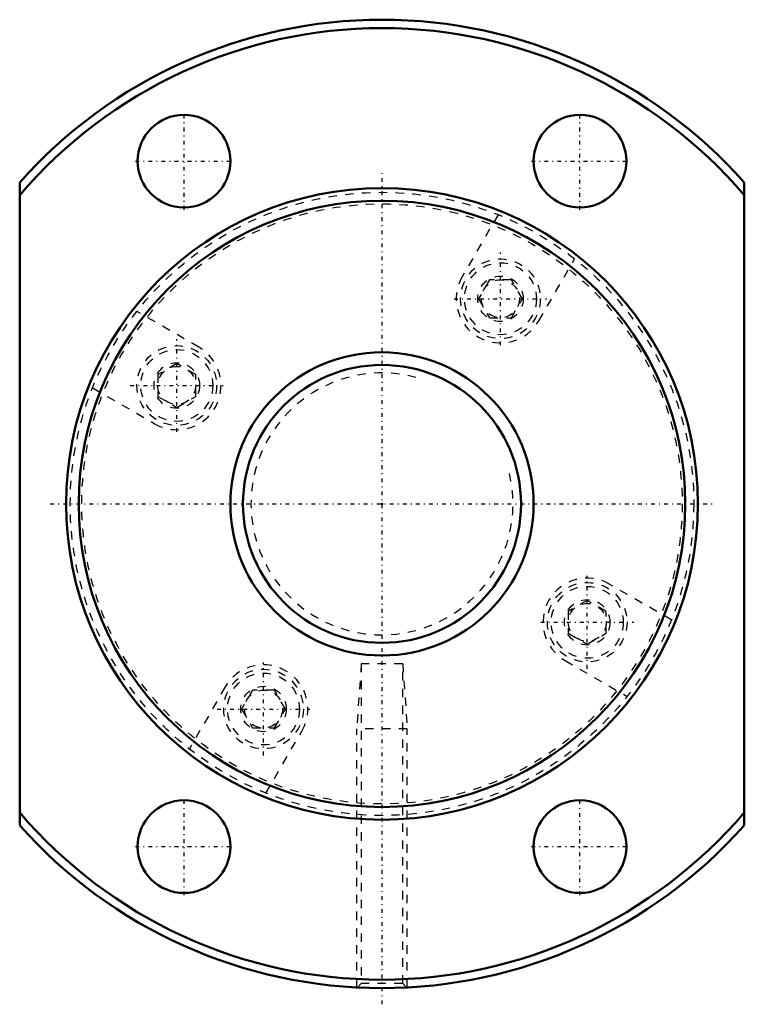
# Model space of a CAD drawing. Header units: millimetres. Extents: x -43 to 43, y -59 to 58.
import ezdxf

# ---------------------------------------------------------------- set-up
doc = ezdxf.new("R2010")
doc.units = ezdxf.units.MM
doc.linetypes.add('Center', pattern=[1.5, 0.45, -0.5, 0.05, -0.5])
doc.linetypes.add('Dashed', pattern=[2, 1, -1])
for name, color, linetype, lineweight in [('2d ConnectionPoints', 7, 'Continuous', 50), ('AM_0', 7, 'Continuous', 50), ('AM_5', 3, 'Continuous', 25), ('AM_7', 7, 'Center', 25), ('AM_9', 6, 'Dashed', 25)]:
    doc.layers.add(name, color=color, linetype=linetype, lineweight=lineweight)

# ---------------------------------------------------------------- blocks, each defined once
blk = doc.blocks.new('1_RR0130BLK3624_5_6Nut_0_in_BLK3624_5_6G1_114LC3_0_1300_2')
at = {"layer": 'AM_0'}
for p, q in [((-43, -38.17), (-43, 38.17)), ((43, 38.17), (43, -38.17))]:
    blk.add_line(p, q, dxfattribs=at)
for centre, radius in [((-23.5, 40.7), 5.5), ((23.5, 40.7), 5.5), ((0, 0), 37.5), ((0, 0), 36), ((-23.5, -40.7), 5.5), ((23.5, -40.7), 5.5)]:
    blk.add_circle(centre, radius, dxfattribs=at)
for radius, start, end in [(57.5, 41.5976, 138.4024), (56.5, 40.4421, 139.5579), (56.5, 220.4421, 319.5579), (57.5, 221.5976, 318.4024)]:
    blk.add_arc((0, 0), radius, start, end, dxfattribs=at)
at = {"layer": 'AM_5', "linetype": 'Dashed'}
for p, q in [((-2.46, -19), (-3, -26.7)), ((2.46, -19), (3, -26.7)), ((3, -26.7), (-3, -26.7)), ((-3, -57.42), (-3, -26.7)), ((3, -57.42), (3, -26.7))]:
    blk.add_line(p, q, dxfattribs=at)
at = {"layer": 'AM_7'}
for p, q in [((-23.5, 34.93), (-23.5, 46.48)), ((23.5, 34.93), (23.5, 46.48)), ((-29.27, 40.7), (-17.73, 40.7)), ((17.73, 40.7), (29.27, 40.7)), ((0, -59.42), (0, 39.38)), ((14.06, 18.84), (14.06, 29.87)), ((8.55, 24.36), (19.57, 24.36)), ((-24.36, 8.55), (-24.36, 19.57)), ((-29.87, 14.06), (-18.84, 14.06)), ((-39.37, 0), (39.38, 0)), ((24.36, -19.57), (24.36, -8.55)), ((18.84, -14.06), (29.87, -14.06)), ((-14.06, -29.87), (-14.06, -18.84)), ((-19.57, -24.36), (-8.55, -24.36)), ((-23.5, -46.48), (-23.5, -34.93)), ((23.5, -46.48), (23.5, -34.93)), ((-29.27, -40.7), (-17.73, -40.7)), ((17.73, -40.7), (29.27, -40.7))]:
    blk.add_line(p, q, dxfattribs=at)
at = {"layer": 'AM_9'}
for p, q in [((13.77, 34.34), (9.52, 26.98)), ((18.61, 21.73), (22.86, 29.09)), ((12.76, 26.61), (11.46, 24.36)), ((15.36, 26.61), (12.76, 26.61)), ((16.66, 24.36), (15.36, 26.61)), ((11.46, 24.36), (12.76, 22.11)), ((15.36, 22.11), (16.66, 24.36)), ((-21.73, 18.61), (-29.09, 22.86)), ((12.76, 22.11), (15.36, 22.11)), ((-24.36, 16.66), (-26.61, 15.36)), ((-22.11, 15.36), (-24.36, 16.66)), ((-26.61, 15.36), (-26.61, 12.76)), ((-22.11, 12.76), (-22.11, 15.36)), ((-34.34, 13.77), (-26.98, 9.52)), ((-26.61, 12.76), (-24.36, 11.46)), ((-24.36, 11.46), (-22.11, 12.76)), ((34.34, -13.77), (26.98, -9.52)), ((24.36, -11.46), (22.11, -12.76)), ((26.61, -12.76), (24.36, -11.46)), ((22.11, -12.76), (22.11, -15.36)), ((26.61, -15.36), (26.61, -12.76)), ((22.11, -15.36), (24.36, -16.66)), ((24.36, -16.66), (26.61, -15.36)), ((21.73, -18.61), (29.09, -22.86)), ((2.46, -19), (-2.46, -19)), ((-2.46, -19), (-2.46, -56.96)), ((2.46, -56.96), (2.46, -19)), ((-18.61, -21.73), (-22.86, -29.09)), ((-15.36, -22.11), (-16.66, -24.36)), ((-12.76, -22.11), (-15.36, -22.11)), ((-11.46, -24.36), (-12.76, -22.11)), ((-16.66, -24.36), (-15.36, -26.61)), ((-12.76, -26.61), (-11.46, -24.36)), ((-15.36, -26.61), (-12.76, -26.61)), ((-13.77, -34.34), (-9.52, -26.98)), ((-2.46, -56.96), (-2.92, -57.42)), ((2.46, -56.96), (-2.46, -56.96)), ((2.92, -57.42), (2.46, -56.96))]:
    blk.add_line(p, q, dxfattribs=at)
for centre, radius in [((0, 0), 37), ((0, 0), 35.63), ((14.06, 24.36), 4.73), ((14.06, 24.36), 4.27), ((14.06, 24.36), 2.7), ((14.06, 24.36), 2.25), ((-24.36, 14.06), 4.73), ((-24.36, 14.06), 4.27), ((-24.36, 14.06), 2.7), ((-24.36, 14.06), 2.25), ((24.36, -14.06), 4.73), ((24.36, -14.06), 4.27), ((24.36, -14.06), 2.7), ((24.36, -14.06), 2.25), ((-14.06, -24.36), 4.73), ((-14.06, -24.36), 4.27), ((-14.06, -24.36), 2.7), ((-14.06, -24.36), 2.25)]:
    blk.add_circle(centre, radius, dxfattribs=at)
for centre, start, end in [((14.06, 24.36), 150, 330), ((-24.36, 14.06), 240, 60), ((24.36, -14.06), 60, 240), ((-14.06, -24.36), 330, 150)]:
    blk.add_arc(centre, 5.25, start, end, dxfattribs=at)
blk = doc.blocks.new('2_0130BLK3624_5_60Shaft_0_in_BLK3624_5_6G1_114LC3_0_1300_2')
at = {"layer": 'AM_0'}
for radius in [18, 16.5]:
    blk.add_circle((0, 0), radius, dxfattribs=at)
at = {"layer": 'AM_5', "linetype": 'Dashed'}
blk.add_arc((0, 0), 15.55, 75, 15, dxfattribs=at)

msp = doc.modelspace()

# ---------------------------------------------------------------- linework, layer by layer
at = {"layer": '2d ConnectionPoints'}
msp.add_point((0, 0), dxfattribs=at)

# ---------------------------------------------------------------- block references
for name in ['1_RR0130BLK3624_5_6Nut_0_in_BLK3624_5_6G1_114LC3_0_1300_2', '2_0130BLK3624_5_60Shaft_0_in_BLK3624_5_6G1_114LC3_0_1300_2']:
    msp.add_blockref(name, (0, 0))

doc.saveas('drawing.dxf')
